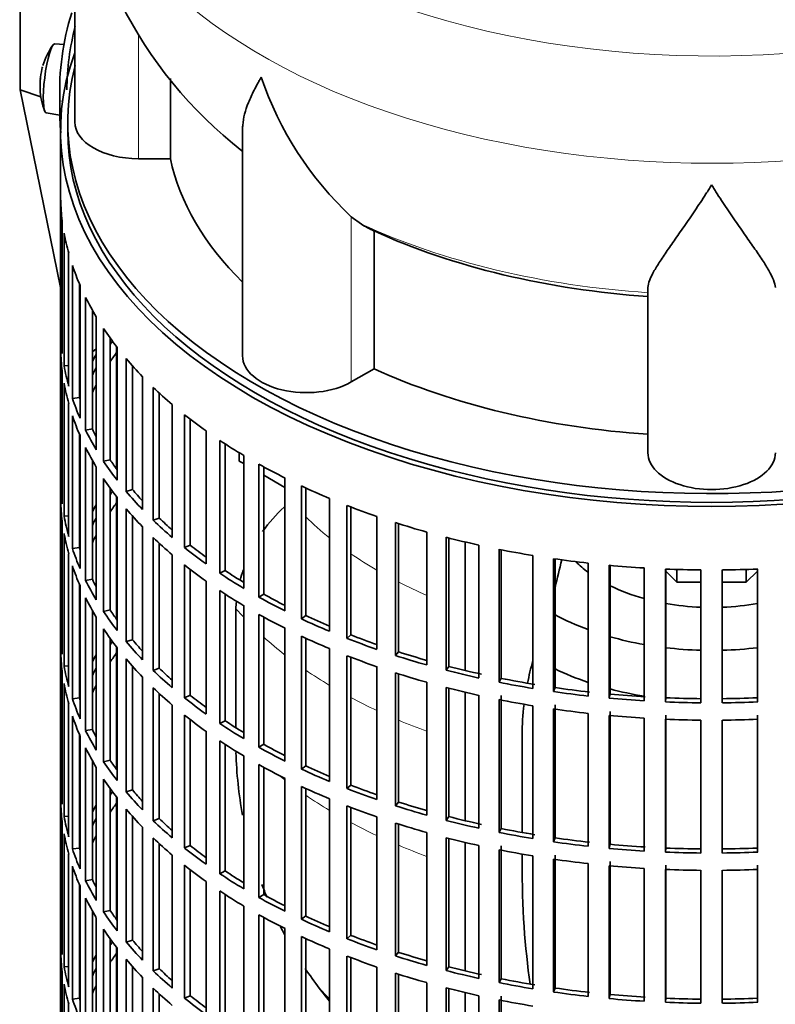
# Model space of a CAD drawing. Header units: millimetres. Extents: x 166 to 773, y -2383 to 1868.
# Tile 3 of 20: x 578 to 685, y -2273 to -2134. Entities that reach past the tile are written whole.
import ezdxf

# ---------------------------------------------------------------- set-up
doc = ezdxf.new("R2010")
doc.units = ezdxf.units.MM
for name, color, linetype in [('M5X8_UNI7687', 7, 'Continuous'), ('VSI134_DIFFUSORE', 7, 'Continuous'), ('VSI134_FILTRO_A', 7, 'Continuous'), ('VSI134_GIUNTO_8×', 7, 'Continuous'), ('VSI134_SUPPORTO_', 7, 'Continuous'), ('VSI134_TERMINALE', 7, 'Continuous')]:
    doc.layers.add(name, color=color, linetype=linetype)

# ---------------------------------------------------------------- blocks, each defined once
blk = doc.blocks.new('SE4')
at = {"layer": 'M5X8_UNI7687', "color": 7, "linetype": 'Continuous', "lineweight": 35}
for p, q in [((584.06, -2137.25), (582.75, -2137.13)), ((581.55, -2146.92), (583.47, -2147.21))]:
    blk.add_line(p, q, dxfattribs=at)
for start, end in [(144.9873, 163.3043), (166.4722, 175.0433), (182.7249, 201.02)]:
    blk.add_arc((590.66, -2143.07), 10, start, end, dxfattribs=at)
for centre, major_axis, ratio, start_param, end_param in [((582.15, -2142.03), (0.6, 4.89), 0.169759, 0.004788, 3.136805), ((590.68, -2142.98), (9.78, -2.08), 0.810411, 3.076577, 3.120069), ((589.14, -2141.07), (-7.36, -5.62), 0.747167, 5.690056, 5.839748), ((590.65, -2143.19), (9.94, -1.06), 0.589949, 3.115062, 3.229621)]:
    blk.add_ellipse(centre, major_axis=major_axis, ratio=ratio, start_param=start_param, end_param=end_param, dxfattribs=at)
at = {"layer": 'VSI134_DIFFUSORE', "color": 7, "linetype": 'Continuous', "lineweight": 35}
for p, q in [((585.57, -2105.13), (585.57, -2148.18)), ((599.09, -2153.38), (599.09, -2142.03)), ((609.29, -2149.12), (609.29, -2181.25)), ((594.57, -2153.38), (599.09, -2153.38)), ((626.08, -2162.63), (624.65, -2161.58)), ((627.86, -2183.08), (627.86, -2163.6)), ((666.57, -2194.95), (666.57, -2171.6)), ((624.65, -2184.92), (627.86, -2183.08))]:
    blk.add_line(p, q, dxfattribs=at)
at = {"layer": 'VSI134_DIFFUSORE', "color": 4, "linetype": 'Continuous', "lineweight": 9}
for p, q in [((594.57, -2153.38), (594.57, -2135.71)), ((624.65, -2184.92), (624.65, -2161.58))]:
    blk.add_line(p, q, dxfattribs=at)
at = {"layer": 'VSI134_DIFFUSORE', "color": 7, "linetype": 'Continuous', "lineweight": 35}
for centre, radius, start, end in [((646.85, -2103.94), 61.25, 181.1196, 232.075), ((657.15, -2126.62), 47.73, 198.6373, 227.0857), ((633.99, -2150.24), 14.7, 237.4509, 245.3566)]:
    blk.add_arc(centre, radius, start, end, dxfattribs=at)
at = {"layer": 'VSI134_DIFFUSORE', "color": 4, "linetype": 'Continuous', "lineweight": 9}
for centre, major_axis, start_param, end_param in [((675.57, -2089.41), (85.67, 0), 2.810904, 6.283185), ((675.57, -2102.16), (-89.83, 0), 0, 3.209511), ((675.57, -2126.71), (-79.5, 0), 0.898849, 1.457346)]:
    blk.add_ellipse(centre, major_axis=major_axis, ratio=0.57735, start_param=start_param, end_param=end_param, dxfattribs=at)
at = {"layer": 'VSI134_DIFFUSORE', "color": 7, "linetype": 'Continuous', "lineweight": 35}
for centre, major_axis, start_param, end_param in [((594.57, -2148.18), (9, 0), 3.141593, 4.712389), ((675.57, -2148.18), (-77, 0), 0.117151, 0.534109), ((675.57, -2128.7), (-77, 0), 0.902549, 1.453645), ((618.29, -2181.25), (9, 0), 3.141593, 5.497787), ((675.57, -2148.18), (-77, 0), 0.902549, 1.453645), ((675.57, -2194.95), (-9, 0), 0, 3.141593)]:
    blk.add_ellipse(centre, major_axis=major_axis, ratio=0.57735, start_param=start_param, end_param=end_param, dxfattribs=at)
for points, knots in [([(609.29, -2149.13), (609.29, -2148.96), (609.3, -2148.79), (609.38, -2147.61), (609.67, -2146.56), (610.34, -2144.88), (610.6, -2144.31), (611.06, -2143.42), (611.22, -2143.12), (611.47, -2142.66), (611.6, -2142.43), (611.74, -2142.19), (611.83, -2142.03), (611.88, -2141.95), (611.93, -2141.87)], [0.4586292, 0.4586292, 0.4586292, 0.4586292, 0.5, 0.5, 0.75, 0.75, 0.875, 0.875, 0.9375, 0.9375, 0.96875, 0.984375, 0.984375, 1, 1, 1, 1]), ([(675.57, -2157.09), (675.43, -2157.31), (675.3, -2157.52), (675.03, -2157.94), (674.9, -2158.14), (674.5, -2158.76), (674.24, -2159.17), (673.45, -2160.36), (672.94, -2161.12), (671.92, -2162.6), (671.43, -2163.31), (670.48, -2164.67), (670.03, -2165.31), (669.18, -2166.53), (668.79, -2167.11), (668.25, -2167.93), (668.08, -2168.2), (667.75, -2168.71), (667.6, -2168.96), (667.19, -2169.68), (666.97, -2170.12), (666.66, -2170.92), (666.57, -2171.28), (666.57, -2171.6)], [0, 0, 0, 0, 0.03125, 0.03125, 0.0625, 0.0625, 0.125, 0.125, 0.25, 0.25, 0.375, 0.375, 0.5, 0.5, 0.625, 0.625, 0.6875, 0.6875, 0.75, 0.75, 0.875, 0.875, 1, 1, 1, 1]), ([(684.57, -2171.6), (684.57, -2171.28), (684.48, -2170.92), (684.16, -2170.12), (683.94, -2169.68), (683.53, -2168.96), (683.38, -2168.71), (683.06, -2168.2), (682.89, -2167.93), (682.35, -2167.11), (681.95, -2166.53), (681.1, -2165.31), (680.65, -2164.67), (679.71, -2163.32), (679.21, -2162.61), (678.2, -2161.13), (677.68, -2160.36), (676.89, -2159.17), (676.63, -2158.76), (676.23, -2158.15), (676.1, -2157.94), (675.83, -2157.52), (675.7, -2157.3), (675.57, -2157.09)], [0, 0, 0, 0, 0.125, 0.125, 0.25, 0.25, 0.3125, 0.3125, 0.375, 0.375, 0.5, 0.5, 0.625, 0.625, 0.75, 0.75, 0.875, 0.875, 0.9375, 0.9375, 0.96875, 0.96875, 1, 1, 1, 1])]:
    blk.add_open_spline(points, degree=3, knots=knots, dxfattribs=at)
at = {"layer": 'VSI134_FILTRO_A', "color": 7, "linetype": 'Continuous', "lineweight": 35}
for p, q in [((583.57, -2149.41), (583.57, -2313.52)), ((583.58, -2159.26), (583.58, -2178.04)), ((583.8, -2162.15), (583.8, -2180.93)), ((584.06, -2163.89), (584.06, -2182.67)), ((584.71, -2166.75), (584.71, -2185.53)), ((585.24, -2168.47), (585.24, -2187.25)), ((586.22, -2171.04), (586.22, -2187.13)), ((586.32, -2171.29), (586.32, -2190.07)), ((587.1, -2172.98), (587.1, -2191.76)), ((588.06, -2174.78), (588.06, -2191.58)), ((588.61, -2175.73), (588.61, -2194.51)), ((589.64, -2177.37), (589.64, -2196.15)), ((583.8, -2178.04), (583.58, -2178.04)), ((590.57, -2178.71), (590.57, -2195.93)), ((583.58, -2180.49), (583.58, -2199.27)), ((591.56, -2180.04), (591.56, -2198.82)), ((592.84, -2181.62), (592.84, -2200.4)), ((583.8, -2183.37), (583.8, -2202.15)), ((584.71, -2182.62), (584.06, -2182.67)), ((593.72, -2182.65), (593.72, -2200.14)), ((595.15, -2184.19), (595.15, -2202.96)), ((584.06, -2185.12), (584.06, -2203.9)), ((596.66, -2185.7), (596.66, -2204.48)), ((586.22, -2187.13), (585.24, -2187.25)), ((597.5, -2186.5), (597.5, -2204.17)), ((584.71, -2187.98), (584.71, -2206.76)), ((599.35, -2188.13), (599.35, -2206.91)), ((585.24, -2189.7), (585.24, -2208.48)), ((601.08, -2189.57), (601.08, -2208.35)), ((601.88, -2190.19), (601.88, -2207.99)), ((588.06, -2191.58), (587.1, -2191.76)), ((586.22, -2192.27), (586.22, -2208.35)), ((586.32, -2192.52), (586.32, -2211.3)), ((604.13, -2191.86), (604.13, -2210.64)), ((587.1, -2194.21), (587.1, -2212.99)), ((606.07, -2193.2), (606.07, -2211.97)), ((606.81, -2193.68), (606.81, -2211.58)), ((590.57, -2195.93), (589.64, -2196.15)), ((609.45, -2195.32), (609.45, -2214.1)), ((588.06, -2196.01), (588.06, -2212.81)), ((588.61, -2196.96), (588.61, -2215.74)), ((611.59, -2196.56), (611.59, -2215.34)), ((612.27, -2196.93), (612.27, -2214.91)), ((589.64, -2198.6), (589.64, -2217.38)), ((615.28, -2198.51), (615.28, -2217.29)), ((583.8, -2199.26), (583.58, -2199.27)), ((590.57, -2199.94), (590.57, -2217.16)), ((617.6, -2199.63), (617.6, -2218.41)), ((618.21, -2199.92), (618.21, -2217.95)), ((591.56, -2201.27), (591.56, -2220.05)), ((593.72, -2200.14), (592.84, -2200.4)), ((621.56, -2201.39), (621.56, -2220.17)), ((583.58, -2201.72), (583.58, -2220.5)), ((592.84, -2202.85), (592.84, -2221.63)), ((624.04, -2202.39), (624.04, -2221.17)), ((624.58, -2202.6), (624.58, -2220.69)), ((584.71, -2203.85), (584.06, -2203.9)), ((593.72, -2203.88), (593.72, -2221.37)), ((597.5, -2204.17), (596.66, -2204.48)), ((628.26, -2203.94), (628.26, -2222.72)), ((583.8, -2204.6), (583.8, -2223.38)), ((595.15, -2205.41), (595.15, -2224.19)), ((630.88, -2204.82), (630.88, -2223.6)), ((631.34, -2204.97), (631.34, -2223.09)), ((584.06, -2206.35), (584.06, -2225.12)), ((596.66, -2206.93), (596.66, -2225.71)), ((635.32, -2206.15), (635.32, -2224.93)), ((638.06, -2206.89), (638.06, -2225.67)), ((638.44, -2206.99), (638.44, -2225.14)), ((586.22, -2208.35), (585.24, -2208.48)), ((597.5, -2207.72), (597.5, -2225.4)), ((601.88, -2207.99), (601.08, -2208.35)), ((642.68, -2208), (642.68, -2226.77)), ((584.71, -2209.21), (584.71, -2227.99)), ((599.35, -2209.36), (599.35, -2228.14)), ((645.53, -2208.59), (645.53, -2227.37)), ((645.83, -2208.65), (645.83, -2226.82)), ((650.3, -2209.46), (650.3, -2228.24)), ((585.24, -2210.93), (585.24, -2229.71)), ((601.08, -2210.79), (601.08, -2229.57)), ((653.22, -2209.91), (653.22, -2228.69)), ((653.44, -2209.94), (653.44, -2228.13)), ((658.1, -2210.54), (658.1, -2229.32)), ((661.08, -2210.84), (661.08, -2229.62)), ((661.21, -2210.85), (661.21, -2229.05)), ((666.04, -2211.22), (666.04, -2230)), ((601.88, -2211.42), (601.88, -2229.22)), ((606.81, -2211.58), (606.07, -2211.97)), ((669.06, -2211.37), (669.06, -2230.15)), ((669.1, -2211.37), (669.1, -2229.57)), ((674.05, -2211.5), (674.05, -2230.28)), ((677.08, -2211.5), (677.08, -2230.28)), ((682.03, -2211.37), (682.03, -2229.57)), ((682.07, -2211.37), (682.07, -2230.15)), ((586.22, -2213.5), (586.22, -2229.58)), ((586.32, -2213.75), (586.32, -2232.53)), ((588.06, -2212.81), (587.1, -2212.99)), ((604.13, -2213.09), (604.13, -2231.86)), ((587.1, -2215.44), (587.1, -2234.21)), ((606.07, -2214.42), (606.07, -2233.2)), ((606.81, -2214.91), (606.81, -2232.81)), ((612.27, -2214.91), (611.59, -2215.34)), ((609.45, -2216.55), (609.45, -2235.33)), ((588.06, -2217.24), (588.06, -2234.04)), ((588.61, -2218.19), (588.61, -2236.97)), ((590.57, -2217.16), (589.64, -2217.38)), ((611.59, -2217.79), (611.59, -2236.57)), ((612.27, -2218.16), (612.27, -2236.14)), ((618.21, -2217.95), (617.6, -2218.41)), ((583.8, -2220.49), (583.58, -2220.5)), ((589.64, -2219.83), (589.64, -2238.61)), ((615.28, -2219.74), (615.28, -2238.52)), ((617.6, -2220.86), (617.6, -2239.64)), ((624.58, -2220.69), (624.04, -2221.17)), ((590.57, -2221.17), (590.57, -2238.39)), ((593.72, -2221.37), (592.84, -2221.63)), ((618.21, -2221.15), (618.21, -2239.18)), ((583.58, -2222.95), (583.58, -2241.73)), ((591.56, -2222.5), (591.56, -2241.28)), ((621.56, -2222.62), (621.56, -2241.4)), ((624.04, -2223.62), (624.04, -2242.4)), ((631.34, -2223.09), (630.88, -2223.6)), ((584.71, -2225.07), (584.06, -2225.12)), ((592.84, -2224.08), (592.84, -2242.86)), ((593.72, -2225.11), (593.72, -2242.6)), ((624.58, -2223.83), (624.58, -2241.91)), ((628.26, -2225.17), (628.26, -2243.95)), ((638.44, -2225.14), (638.06, -2225.67)), ((583.8, -2225.83), (583.8, -2244.61)), ((597.5, -2225.4), (596.66, -2225.71)), ((630.88, -2226.05), (630.88, -2244.83)), ((631.34, -2226.19), (631.34, -2244.31)), ((584.06, -2227.57), (584.06, -2246.35)), ((595.15, -2226.64), (595.15, -2245.42)), ((635.32, -2227.38), (635.32, -2246.16)), ((645.83, -2226.82), (645.53, -2227.37)), ((596.66, -2228.16), (596.66, -2246.94)), ((597.5, -2228.95), (597.5, -2246.63)), ((601.88, -2229.22), (601.08, -2229.57)), ((638.06, -2228.12), (638.06, -2246.9)), ((638.44, -2228.22), (638.44, -2246.37)), ((642.68, -2229.22), (642.68, -2248)), ((645.83, -2229.27), (645.83, -2248.05)), ((653.44, -2228.13), (653.22, -2228.69)), ((661.21, -2229.05), (661.08, -2229.62)), ((584.71, -2230.44), (584.71, -2249.22)), ((586.22, -2229.58), (585.24, -2229.71)), ((599.35, -2230.59), (599.35, -2249.37)), ((645.53, -2229.82), (645.53, -2248.6)), ((650.3, -2230.69), (650.3, -2249.47)), ((653.44, -2230.58), (653.44, -2249.36)), ((669.1, -2229.57), (669.06, -2230.15)), ((682.03, -2229.57), (682.07, -2230.15)), ((601.08, -2232.02), (601.08, -2250.8)), ((653.22, -2231.14), (653.22, -2249.92)), ((658.1, -2231.77), (658.1, -2250.55)), ((661.08, -2232.07), (661.08, -2250.85)), ((661.21, -2231.5), (661.21, -2250.28)), ((669.1, -2232.02), (669.1, -2250.8)), ((682.03, -2232.02), (682.03, -2250.8)), ((585.24, -2232.16), (585.24, -2250.94)), ((601.88, -2232.65), (601.88, -2250.45)), ((606.81, -2232.81), (606.07, -2233.2)), ((666.04, -2232.45), (666.04, -2251.23)), ((669.06, -2232.6), (669.06, -2251.38)), ((674.05, -2232.73), (674.05, -2251.51)), ((677.08, -2232.73), (677.08, -2251.51)), ((682.07, -2232.6), (682.07, -2251.38)), ((586.22, -2234.73), (586.22, -2250.81)), ((588.06, -2234.04), (587.1, -2234.21)), ((604.13, -2234.31), (604.13, -2253.09)), ((586.32, -2234.98), (586.32, -2253.76)), ((606.07, -2235.65), (606.07, -2254.43)), ((606.81, -2236.14), (606.81, -2254.04)), ((612.27, -2236.14), (611.59, -2236.57)), ((587.1, -2236.66), (587.1, -2255.44)), ((588.06, -2238.47), (588.06, -2255.27)), ((590.57, -2238.39), (589.64, -2238.61)), ((609.45, -2237.78), (609.45, -2256.56)), ((611.59, -2239.02), (611.59, -2257.8)), ((588.61, -2239.42), (588.61, -2258.2)), ((612.27, -2239.39), (612.27, -2257.37)), ((618.21, -2239.18), (617.6, -2239.64)), ((583.8, -2241.72), (583.58, -2241.73)), ((589.64, -2241.06), (589.64, -2259.84)), ((615.28, -2240.97), (615.28, -2259.75)), ((590.57, -2242.4), (590.57, -2259.62)), ((593.72, -2242.6), (592.84, -2242.86)), ((617.6, -2242.09), (617.6, -2260.87)), ((618.21, -2242.37), (618.21, -2260.41)), ((624.58, -2241.91), (624.04, -2242.4)), ((583.58, -2244.18), (583.58, -2262.96)), ((591.56, -2243.73), (591.56, -2262.51)), ((621.56, -2243.85), (621.56, -2262.63)), ((631.34, -2244.31), (630.88, -2244.83)), ((592.84, -2245.31), (592.84, -2264.09)), ((624.04, -2244.85), (624.04, -2263.63)), ((624.58, -2245.06), (624.58, -2263.14)), ((583.8, -2247.06), (583.8, -2265.84)), ((584.71, -2246.3), (584.06, -2246.35)), ((593.72, -2246.34), (593.72, -2263.82)), ((597.5, -2246.63), (596.66, -2246.94)), ((628.26, -2246.4), (628.26, -2265.18)), ((630.88, -2247.28), (630.88, -2266.06)), ((631.34, -2247.42), (631.34, -2265.54)), ((638.44, -2246.37), (638.06, -2246.9)), ((584.06, -2248.8), (584.06, -2267.58)), ((595.15, -2247.87), (595.15, -2266.65)), ((635.32, -2248.61), (635.32, -2267.39)), ((645.83, -2248.05), (645.53, -2248.6)), ((596.66, -2249.39), (596.66, -2268.17)), ((597.5, -2250.18), (597.5, -2267.86)), ((638.06, -2249.35), (638.06, -2268.13)), ((638.44, -2249.45), (638.44, -2267.59)), ((653.44, -2249.36), (653.22, -2249.92)), ((586.22, -2250.81), (585.24, -2250.94)), ((601.88, -2250.45), (601.08, -2250.8)), ((642.68, -2250.45), (642.68, -2269.23)), ((645.53, -2251.05), (645.53, -2269.83)), ((645.83, -2250.5), (645.83, -2269.28)), ((661.21, -2250.28), (661.08, -2250.85)), ((669.1, -2250.8), (669.06, -2251.38)), ((682.03, -2250.8), (682.07, -2251.38)), ((584.71, -2251.67), (584.71, -2270.44)), ((599.35, -2251.82), (599.35, -2270.6)), ((650.3, -2251.92), (650.3, -2270.7)), ((653.22, -2252.37), (653.22, -2271.15)), ((653.44, -2251.81), (653.44, -2270.59)), ((658.1, -2253), (658.1, -2271.78)), ((661.21, -2252.73), (661.21, -2271.51)), ((585.24, -2253.39), (585.24, -2272.17)), ((601.08, -2253.25), (601.08, -2272.03)), ((601.88, -2253.88), (601.88, -2271.68)), ((606.81, -2254.04), (606.07, -2254.43)), ((661.08, -2253.3), (661.08, -2272.08)), ((666.04, -2253.68), (666.04, -2272.46)), ((669.06, -2253.83), (669.06, -2272.61)), ((669.1, -2253.25), (669.1, -2272.03)), ((674.05, -2253.95), (674.05, -2272.73)), ((677.08, -2253.95), (677.08, -2272.73)), ((682.03, -2253.25), (682.03, -2272.03)), ((682.07, -2253.83), (682.07, -2272.61)), ((588.06, -2255.27), (587.1, -2255.44)), ((604.13, -2255.54), (604.13, -2274.32)), ((586.22, -2255.96), (586.22, -2272.04)), ((586.32, -2256.2), (586.32, -2274.98)), ((606.07, -2256.88), (606.07, -2275.66)), ((587.1, -2257.89), (587.1, -2276.67)), ((606.81, -2257.37), (606.81, -2275.27)), ((612.27, -2257.37), (611.59, -2257.8)), ((588.06, -2259.7), (588.06, -2276.5)), ((590.57, -2259.62), (589.64, -2259.84)), ((609.45, -2259.01), (609.45, -2277.79)), ((588.61, -2260.65), (588.61, -2279.43)), ((611.59, -2260.25), (611.59, -2279.03)), ((612.27, -2260.62), (612.27, -2278.6)), ((618.21, -2260.41), (617.6, -2260.87)), ((589.64, -2262.29), (589.64, -2281.07)), ((615.28, -2262.2), (615.28, -2280.98)), ((583.8, -2262.95), (583.58, -2262.96)), ((590.57, -2263.63), (590.57, -2280.85)), ((593.72, -2263.82), (592.84, -2264.09)), ((617.6, -2263.32), (617.6, -2282.1)), ((618.21, -2263.6), (618.21, -2281.64)), ((624.58, -2263.14), (624.04, -2263.63)), ((583.58, -2265.41), (583.58, -2284.19)), ((591.56, -2264.96), (591.56, -2283.74)), ((621.56, -2265.08), (621.56, -2283.86)), ((592.84, -2266.54), (592.84, -2285.32)), ((624.04, -2266.08), (624.04, -2284.86)), ((624.58, -2266.29), (624.58, -2284.37)), ((631.34, -2265.54), (630.88, -2266.06)), ((583.8, -2268.29), (583.8, -2287.07)), ((584.71, -2267.53), (584.06, -2267.58)), ((593.72, -2267.57), (593.72, -2285.05)), ((597.5, -2267.86), (596.66, -2268.17)), ((628.26, -2267.63), (628.26, -2286.41)), ((638.44, -2267.59), (638.06, -2268.13)), ((595.15, -2269.1), (595.15, -2287.88)), ((630.88, -2268.51), (630.88, -2287.28)), ((631.34, -2268.65), (631.34, -2286.77)), ((645.83, -2269.28), (645.53, -2269.83)), ((584.06, -2270.03), (584.06, -2288.81)), ((596.66, -2270.61), (596.66, -2289.39)), ((635.32, -2269.84), (635.32, -2288.62)), ((638.06, -2270.58), (638.06, -2289.36)), ((638.44, -2270.68), (638.44, -2288.82)), ((653.44, -2270.59), (653.22, -2271.15)), ((586.22, -2272.04), (585.24, -2272.17)), ((597.5, -2271.41), (597.5, -2289.08)), ((601.88, -2271.68), (601.08, -2272.03)), ((642.68, -2271.68), (642.68, -2290.46)), ((645.53, -2272.28), (645.53, -2291.06)), ((645.83, -2271.73), (645.83, -2290.51)), ((661.21, -2271.51), (661.08, -2272.08)), ((669.1, -2272.03), (669.06, -2272.61)), ((682.03, -2272.03), (682.07, -2272.61)), ((584.71, -2272.89), (584.71, -2291.67))]:
    blk.add_line(p, q, dxfattribs=at)
for centre, major_axis, start_param, end_param in [((675.57, -2149.41), (-92, 0), -0.208894, 3.350487), ((675.57, -2149.41), (-91, 0), 0, 3.141593), ((675.57, -2158.39), (-92, 0), 0.016456, 0.07081), ((675.57, -2158.39), (-92, 0), 0.103722, 0.158077), ((675.57, -2158.39), (-92, 0), 0.190989, 0.245343), ((675.57, -2158.39), (-92, 0), 0.278255, 0.33261), ((675.57, -2158.39), (-92, 0), 0.365522, 0.419876), ((675.57, -2177.17), (-92, 0), 0.016456, 0.07081), ((675.57, -2198.4), (-91, 0), -0.374965, -0.365223), ((675.57, -2179.62), (-92, 0), 0.016456, 0.07081), ((675.57, -2198.4), (-92, 0), -0.33261, -0.313806), ((675.57, -2200.85), (-91, 0), -0.394539, -0.365223), ((675.57, -2158.39), (-92, 0), 0.452788, 0.507143), ((675.57, -2177.17), (-92, 0), 0.103722, 0.158077), ((675.57, -2198.4), (-91, 0), -0.299174, -0.277957), ((675.57, -2179.62), (-92, 0), 0.103722, 0.158077), ((675.57, -2198.4), (-92, 0), -0.245343, -0.240575), ((675.57, -2200.85), (-91, 0), -0.299174, -0.277957), ((675.57, -2158.39), (-92, 0), 0.540055, 0.594409), ((675.57, -2177.17), (-92, 0), 0.190989, 0.245343), ((675.57, -2177.17), (-91, 0), 0.19069, 0.196715), ((675.57, -2179.62), (-92, 0), 0.190989, 0.245343), ((675.57, -2158.39), (-92, 0), 0.627321, 0.681676), ((675.57, -2177.17), (-92, 0), 0.278255, 0.33261), ((675.57, -2177.17), (-91, 0), 0.277957, 0.299174), ((675.57, -2179.62), (-92, 0), 0.278255, 0.33261), ((675.57, -2158.39), (-92, 0), 0.714588, 0.768942), ((675.57, -2177.17), (-91, 0), 0.365223, 0.394539), ((675.57, -2177.17), (-92, 0), 0.365522, 0.419876), ((675.57, -2158.39), (-92, 0), 0.801854, 0.856209), ((675.57, -2179.62), (-92, 0), 0.365522, 0.419876), ((675.57, -2198.4), (-92, 0), 0.016456, 0.07081), ((675.57, -2158.39), (-92, 0), 0.889121, 0.943475), ((675.57, -2219.63), (-91, 0), -0.374965, -0.365223), ((675.57, -2177.17), (-92, 0), 0.452788, 0.507143), ((675.57, -2177.17), (-91, 0), 0.45249, 0.486998), ((675.57, -2200.85), (-92, 0), 0.016456, 0.07081), ((675.57, -2219.63), (-92, 0), -0.33261, -0.313806), ((675.57, -2222.07), (-91, 0), -0.394539, -0.365223), ((675.57, -2179.62), (-92, 0), 0.452788, 0.507143), ((675.57, -2158.39), (-92, 0), 0.976387, 1.030742), ((675.57, -2198.4), (-92, 0), 0.103722, 0.158077), ((675.57, -2219.63), (-91, 0), -0.299174, -0.277957), ((675.57, -2177.17), (-91, 0), 0.539756, 0.577951), ((675.57, -2177.17), (-92, 0), 0.540055, 0.594409), ((675.57, -2158.39), (-92, 0), 1.063654, 1.118008), ((675.57, -2200.85), (-92, 0), 0.103722, 0.158077), ((675.57, -2219.63), (-92, 0), -0.245343, -0.240575), ((675.57, -2222.07), (-91, 0), -0.299174, -0.277957), ((675.57, -2179.62), (-92, 0), 0.540055, 0.594409), ((675.57, -2158.39), (-92, 0), 1.15092, 1.205275), ((675.57, -2198.4), (-91, 0), 0.19069, 0.196715), ((675.57, -2177.17), (-92, 0), 0.627321, 0.681676), ((675.57, -2177.17), (-91, 0), 0.627022, 0.668018), ((675.57, -2198.4), (-92, 0), 0.190989, 0.245343), ((675.57, -2158.39), (-92, 0), 1.238186, 1.292541), ((675.57, -2200.85), (-92, 0), 0.190989, 0.245343), ((675.57, -2179.62), (-92, 0), 0.627321, 0.681676), ((675.57, -2158.39), (-92, 0), 1.325453, 1.379807), ((675.57, -2158.39), (-92, 0), 1.412719, 1.467074), ((675.57, -2177.17), (-92, 0), 0.714588, 0.768942), ((675.57, -2177.17), (-91, 0), 0.714289, 0.757518), ((675.57, -2158.39), (-92, 0), 1.499986, 1.55434), ((675.57, -2158.39), (92, 0), 4.728845, 4.783199), ((675.57, -2198.4), (-92, 0), 0.278255, 0.33261), ((675.57, -2198.4), (-91, 0), 0.277957, 0.299174), ((675.57, -2200.85), (-92, 0), 0.278255, 0.33261), ((675.57, -2179.62), (-92, 0), 0.714588, 0.768942), ((675.57, -2177.17), (-92, 0), 0.801854, 0.856209), ((675.57, -2177.17), (-91, 0), 0.801555, 0.846635), ((675.57, -2198.4), (-92, 0), 0.365522, 0.419876), ((675.57, -2198.4), (-91, 0), 0.365223, 0.394539), ((675.57, -2179.62), (-92, 0), 0.801854, 0.856209), ((675.57, -2177.17), (-91, 0), 0.888822, 0.935485), ((675.57, -2177.17), (-92, 0), 0.889121, 0.943475), ((675.57, -2219.63), (-92, 0), 0.016456, 0.07081), ((675.57, -2200.85), (-92, 0), 0.365522, 0.419876), ((675.57, -2179.62), (-92, 0), 0.889121, 0.943475), ((675.57, -2177.17), (-91, 0), 0.976088, 1.024141), ((675.57, -2240.85), (-91, 0), -0.374965, -0.365223), ((675.57, -2198.4), (-92, 0), 0.452788, 0.507143), ((675.57, -2198.4), (-91, 0), 0.45249, 0.486998), ((675.57, -2177.17), (-92, 0), 0.976387, 1.030742), ((675.57, -2222.07), (-92, 0), 0.016456, 0.07081), ((675.57, -2240.85), (-92, 0), -0.33261, -0.313806), ((675.57, -2243.3), (-91, 0), -0.394539, -0.365223), ((675.57, -2179.62), (-92, 0), 0.976387, 1.030742), ((675.57, -2177.17), (-92, 0), 1.063654, 1.118008), ((675.57, -2177.17), (-91, 0), 1.063355, 1.112655), ((675.57, -2219.63), (-92, 0), 0.103722, 0.158077), ((675.57, -2200.85), (-92, 0), 0.452788, 0.507143), ((675.57, -2177.17), (-91, 0), 1.150621, 1.205573), ((675.57, -2240.85), (-91, 0), -0.299174, -0.277957), ((675.57, -2198.4), (-92, 0), 0.540055, 0.594409), ((675.57, -2198.4), (-91, 0), 0.539756, 0.577951), ((675.57, -2179.62), (-92, 0), 1.063654, 1.118008), ((675.57, -2177.17), (-92, 0), 1.15092, 1.205275), ((675.57, -2222.07), (-92, 0), 0.103722, 0.158077), ((675.57, -2240.85), (-92, 0), -0.245343, -0.240575), ((675.57, -2243.3), (-91, 0), -0.299174, -0.277957), ((675.57, -2177.17), (-92, 0), 1.238186, 1.292541), ((675.57, -2177.17), (-91, 0), 1.237888, 1.29284), ((675.57, -2200.85), (-92, 0), 0.540055, 0.594409), ((675.57, -2198.4), (-91, 0), 0.627022, 0.668018), ((675.57, -2179.62), (-92, 0), 1.15092, 1.205275), ((675.57, -2177.17), (-92, 0), 1.325453, 1.379807), ((675.57, -2177.17), (-91, 0), 1.325154, 1.380106), ((675.57, -2177.17), (-91, 0), 1.412421, 1.467373), ((675.57, -2219.63), (-92, 0), 0.190989, 0.245343), ((675.57, -2219.63), (-91, 0), 0.19069, 0.196715), ((675.57, -2198.4), (-92, 0), 0.627321, 0.681676), ((675.57, -2179.62), (-92, 0), 1.238186, 1.292541), ((675.57, -2177.17), (-92, 0), 1.412719, 1.467074), ((675.57, -2177.17), (-92, 0), 1.499986, 1.55434), ((675.57, -2177.17), (-91, 0), 1.499687, 1.554639), ((675.57, -2177.17), (91, 0), 4.728546, 4.783498), ((675.57, -2177.17), (92, 0), 4.728845, 4.783199), ((675.57, -2200.85), (-92, 0), 0.627321, 0.681676), ((675.57, -2179.62), (-92, 0), 1.325453, 1.379807), ((675.57, -2179.62), (-92, 0), 1.412719, 1.467074), ((675.57, -2222.07), (-92, 0), 0.190989, 0.245343), ((675.57, -2198.4), (-92, 0), 0.714588, 0.768942), ((675.57, -2198.4), (-91, 0), 0.714289, 0.757518), ((675.57, -2179.62), (-92, 0), 1.499986, 1.55434), ((675.57, -2179.62), (92, 0), 4.728845, 4.783199), ((675.57, -2219.63), (-92, 0), 0.278255, 0.33261), ((675.57, -2219.63), (-91, 0), 0.277957, 0.299174), ((675.57, -2200.85), (-92, 0), 0.714588, 0.768942), ((675.57, -2198.4), (-91, 0), 0.801555, 0.846635), ((675.57, -2222.07), (-92, 0), 0.278255, 0.33261), ((675.57, -2198.4), (-92, 0), 0.801854, 0.856209), ((675.57, -2219.63), (-92, 0), 0.365522, 0.419876), ((675.57, -2219.63), (-91, 0), 0.365223, 0.394539), ((675.57, -2200.85), (-92, 0), 0.801854, 0.856209), ((675.57, -2198.4), (-92, 0), 0.889121, 0.943475), ((675.57, -2198.4), (-91, 0), 0.888822, 0.935485), ((675.57, -2240.85), (-92, 0), 0.016456, 0.07081), ((675.57, -2222.07), (-92, 0), 0.365522, 0.419876), ((675.57, -2262.08), (-91, 0), -0.374965, -0.365223), ((675.57, -2219.63), (-92, 0), 0.452788, 0.507143), ((675.57, -2219.63), (-91, 0), 0.45249, 0.486998), ((675.57, -2200.85), (-92, 0), 0.889121, 0.943475), ((675.57, -2198.4), (-92, 0), 0.976387, 1.030742), ((675.57, -2198.4), (-91, 0), 0.976088, 1.024141), ((675.57, -2243.3), (-92, 0), 0.016456, 0.07081), ((675.57, -2264.53), (-91, 0), -0.394539, -0.365223), ((675.57, -2198.4), (-91, 0), 1.063355, 1.112655), ((675.57, -2262.08), (-92, 0), -0.33261, -0.313806), ((675.57, -2222.07), (-92, 0), 0.452788, 0.507143), ((675.57, -2200.85), (-92, 0), 0.976387, 1.030742), ((675.57, -2198.4), (-92, 0), 1.063654, 1.118008), ((675.57, -2240.85), (-92, 0), 0.103722, 0.158077), ((675.57, -2262.08), (-91, 0), -0.299174, -0.277957), ((675.57, -2219.63), (-92, 0), 0.540055, 0.594409), ((675.57, -2219.63), (-91, 0), 0.539756, 0.577951), ((675.57, -2200.85), (-92, 0), 1.063654, 1.118008), ((675.57, -2198.4), (-92, 0), 1.15092, 1.205275), ((675.57, -2198.4), (-91, 0), 1.150621, 1.205573), ((675.57, -2243.3), (-92, 0), 0.103722, 0.158077), ((675.57, -2198.4), (-92, 0), 1.238186, 1.292541), ((675.57, -2198.4), (-91, 0), 1.237888, 1.29284), ((675.57, -2262.08), (-92, 0), -0.245343, -0.240575), ((675.57, -2264.53), (-91, 0), -0.299174, -0.277957), ((675.57, -2222.07), (-92, 0), 0.540055, 0.594409), ((675.57, -2200.85), (-92, 0), 1.15092, 1.205275), ((675.57, -2198.4), (-92, 0), 1.325453, 1.379807), ((675.57, -2198.4), (-91, 0), 1.325154, 1.380106), ((675.57, -2240.85), (-92, 0), 0.190989, 0.245343), ((675.57, -2240.85), (-91, 0), 0.19069, 0.196715), ((675.57, -2219.63), (-92, 0), 0.627321, 0.681676), ((675.57, -2219.63), (-91, 0), 0.627022, 0.668018), ((675.57, -2200.85), (-92, 0), 1.238186, 1.292541), ((675.57, -2198.4), (-92, 0), 1.412719, 1.467074), ((675.57, -2198.4), (-91, 0), 1.412421, 1.467373), ((675.57, -2198.4), (-92, 0), 1.499986, 1.55434), ((675.57, -2198.4), (-91, 0), 1.499687, 1.554639), ((675.57, -2198.4), (91, 0), 4.728546, 4.783498), ((675.57, -2198.4), (92, 0), 4.728845, 4.783199), ((675.57, -2200.85), (-92, 0), 1.325453, 1.379807), ((675.57, -2243.3), (-92, 0), 0.190989, 0.245343), ((675.57, -2222.07), (-92, 0), 0.627321, 0.681676), ((675.57, -2219.63), (-91, 0), 0.714289, 0.757518), ((675.57, -2200.85), (-92, 0), 1.412719, 1.467074), ((675.57, -2200.85), (-92, 0), 1.499986, 1.55434), ((675.57, -2200.85), (92, 0), 4.728845, 4.783199), ((675.57, -2240.85), (-92, 0), 0.278255, 0.33261), ((675.57, -2240.85), (-91, 0), 0.277957, 0.299174), ((675.57, -2219.63), (-92, 0), 0.714588, 0.768942), ((675.57, -2222.07), (-92, 0), 0.714588, 0.768942), ((675.57, -2243.3), (-92, 0), 0.278255, 0.33261), ((675.57, -2219.63), (-92, 0), 0.801854, 0.856209), ((675.57, -2219.63), (-91, 0), 0.801555, 0.846635), ((675.57, -2240.85), (-92, 0), 0.365522, 0.419876), ((675.57, -2240.85), (-91, 0), 0.365223, 0.394539), ((675.57, -2222.07), (-92, 0), 0.801854, 0.856209), ((675.57, -2219.63), (-92, 0), 0.889121, 0.943475), ((675.57, -2219.63), (-91, 0), 0.888822, 0.935485), ((675.57, -2243.3), (-92, 0), 0.365522, 0.419876), ((675.57, -2262.08), (-92, 0), 0.016456, 0.07081), ((675.57, -2283.31), (-91, 0), -0.374965, -0.365223), ((675.57, -2240.85), (-92, 0), 0.452788, 0.507143), ((675.57, -2240.85), (-91, 0), 0.45249, 0.486998), ((675.57, -2222.07), (-92, 0), 0.889121, 0.943475), ((675.57, -2219.63), (-92, 0), 0.976387, 1.030742), ((675.57, -2219.63), (-91, 0), 0.976088, 1.024141), ((675.57, -2264.53), (-92, 0), 0.016456, 0.07081), ((675.57, -2283.31), (-92, 0), -0.33261, -0.313806), ((675.57, -2285.76), (-91, 0), -0.394539, -0.365223), ((675.57, -2243.3), (-92, 0), 0.452788, 0.507143), ((675.57, -2222.07), (-92, 0), 0.976387, 1.030742), ((675.57, -2219.63), (-92, 0), 1.063654, 1.118008), ((675.57, -2219.63), (-91, 0), 1.063355, 1.112655), ((675.57, -2262.08), (-92, 0), 0.103722, 0.158077), ((675.57, -2283.31), (-91, 0), -0.299174, -0.277957), ((675.57, -2240.85), (-92, 0), 0.540055, 0.594409), ((675.57, -2240.85), (-91, 0), 0.539756, 0.577951), ((675.57, -2219.63), (-92, 0), 1.15092, 1.205275), ((675.57, -2219.63), (-91, 0), 1.150621, 1.205573), ((675.57, -2222.07), (-92, 0), 1.063654, 1.118008), ((675.57, -2219.63), (-91, 0), 1.237888, 1.29284), ((675.57, -2264.53), (-92, 0), 0.103722, 0.158077), ((675.57, -2283.31), (-92, 0), -0.245343, -0.240575), ((675.57, -2285.76), (-91, 0), -0.299174, -0.277957), ((675.57, -2243.3), (-92, 0), 0.540055, 0.594409), ((675.57, -2222.07), (-92, 0), 1.15092, 1.205275), ((675.57, -2219.63), (-92, 0), 1.238186, 1.292541), ((675.57, -2219.63), (-91, 0), 1.325154, 1.380106), ((675.57, -2262.08), (-92, 0), 0.190989, 0.245343), ((675.57, -2262.08), (-91, 0), 0.19069, 0.196715), ((675.57, -2240.85), (-92, 0), 0.627321, 0.681676), ((675.57, -2240.85), (-91, 0), 0.627022, 0.668018), ((675.57, -2222.07), (-92, 0), 1.238186, 1.292541), ((675.57, -2219.63), (-92, 0), 1.325453, 1.379807), ((675.57, -2219.63), (-92, 0), 1.412719, 1.467074), ((675.57, -2219.63), (-91, 0), 1.412421, 1.467373), ((675.57, -2219.63), (-91, 0), 1.499687, 1.554639), ((675.57, -2219.63), (91, 0), 4.728546, 4.783498), ((675.57, -2219.63), (-92, 0), 1.499986, 1.55434), ((675.57, -2219.63), (92, 0), 4.728845, 4.783199)]:
    blk.add_ellipse(centre, major_axis=major_axis, ratio=0.57735, start_param=start_param, end_param=end_param, dxfattribs=at)
at = {"layer": 'VSI134_GIUNTO_8×', "color": 7, "linetype": 'Continuous', "lineweight": 35}
for centre, major_axis, start_param, end_param in [((675.57, -2204.11), (-22, 0), 0.512266, 0.653708), ((675.57, -2204.11), (-22, 0), 0.860097, 1.12301), ((675.57, -2204.11), (-22, 0), 1.272507, 1.501929), ((675.57, -2204.11), (-22, 0), 1.639664, 1.869086), ((675.57, -2204.11), (-32.5, 0), 0.821803, 1.003487), ((675.57, -2204.11), (-32.5, 0), 1.113415, 1.273341), ((675.57, -2204.11), (-32.5, 0), 1.370522, 1.524199), ((675.57, -2204.11), (-32.5, 0), 1.617394, 1.771071), ((675.57, -2210.21), (-34.5, 0), 0.874436, 1.040008), ((675.57, -2210.21), (-34.5, 0), 1.141754, 1.291065)]:
    blk.add_ellipse(centre, major_axis=major_axis, ratio=0.57735, start_param=start_param, end_param=end_param, dxfattribs=at)
at = {"layer": 'VSI134_SUPPORTO_', "color": 7, "linetype": 'Continuous', "lineweight": 35}
for p, q in [((584.57, -2148.18), (584.57, -2149.41)), ((591.49, -2197.27), (591.49, -2179.96)), ((608.81, -2196.11), (608.81, -2194.94)), ((609.45, -2196.48), (608.81, -2196.11)), ((615.28, -2199.84), (612.27, -2198.1)), ((591.49, -2218.5), (591.49, -2201.19)), ((640.74, -2225.71), (640.74, -2207.55)), ((670.66, -2213.25), (669.1, -2211.69)), ((670.66, -2213.25), (670.66, -2211.43)), ((680.47, -2213.25), (680.47, -2211.43)), ((682.03, -2211.69), (680.47, -2213.25)), ((674.05, -2213.25), (670.66, -2213.25)), ((680.47, -2213.25), (677.08, -2213.25)), ((608.34, -2216.97), (608.34, -2233.81)), ((591.49, -2239.73), (591.49, -2222.42)), ((640.74, -2246.94), (640.74, -2228.78)), ((648.78, -2248.61), (648.78, -2234.73)), ((591.49, -2260.96), (591.49, -2243.64)), ((640.74, -2268.16), (640.74, -2250.01)), ((648.78, -2252.79), (648.78, -2251.66)), ((591.49, -2282.19), (591.49, -2264.87)), ((620.13, -2270.62), (621.56, -2272.46)), ((640.74, -2289.39), (640.74, -2271.24))]:
    blk.add_line(p, q, dxfattribs=at)
for centre, radius, start, end in [((629.21, -2218.1), 20.9, 132.2885, 144.8366), ((629.21, -2218.1), 20.9, 161.6046, 165.7625), ((629.21, -2218.1), 20.9, 174.1802, 176.902), ((665.89, -2235.7), 57.56, 181.5895, 190.4957), ((665.89, -2235.7), 57.56, 200.6285, 202.5098), ((665.89, -2235.7), 57.56, 207.1254, 208.3301), ((665.89, -2235.7), 57.56, 213.939, 217.3447)]:
    blk.add_arc(centre, radius, start, end, dxfattribs=at)
for centre, major_axis, ratio, start_param, end_param in [((675.57, -2148.18), (91, 0), 0.57735, 2.989637, 6.283185), ((643.42, -2208.95), (8.14, 34.04), 0.31246, 4.639612, 4.753819), ((654.52, -2226.73), (3.49, 14.59), 0.31246, 1.479895, 1.698732), ((654.52, -2226.73), (3.49, 14.59), 0.31246, -4.378668, -4.059125), ((683.22, -2204.78), (-20.93, -87.53), 0.31246, -0.917533, -0.65805)]:
    blk.add_ellipse(centre, major_axis=major_axis, ratio=ratio, start_param=start_param, end_param=end_param, dxfattribs=at)
at = {"layer": 'VSI134_SUPPORTO_', "color": 4, "linetype": 'Continuous', "lineweight": 9}
for centre, major_axis, start_param, end_param in [((675.57, -2184.47), (-66.6, 0), 0.533057, 0.625209), ((675.57, -2184.47), (-66.6, 0), 0.698932, 0.780897), ((675.57, -2184.47), (-66.6, 0), 0.844673, 0.921885), ((675.57, -2197.77), (-75, 0), 0.459415, 0.491682), ((675.57, -2197.77), (-75, 0), 0.566131, 0.63707), ((675.57, -2197.77), (-75, 0), 0.70007, 0.766956), ((675.57, -2197.77), (-75, 0), 0.823319, 0.888301), ((675.57, -2197.77), (-75, 0), 0.94022, 1.004352), ((675.57, -2215.45), (-75, 0), 0.618187, 0.63707), ((675.57, -2215.45), (-75, 0), 0.70007, 0.766956), ((675.57, -2215.45), (-75, 0), 0.823319, 0.888301), ((675.57, -2215.45), (-75, 0), 0.94022, 1.004352), ((675.57, -2254.23), (-62.27, 0), 0.473078, 0.521266)]:
    blk.add_ellipse(centre, major_axis=major_axis, ratio=0.57735, start_param=start_param, end_param=end_param, dxfattribs=at)
at = {"layer": 'VSI134_TERMINALE', "color": 7, "linetype": 'Continuous', "lineweight": 35}
for p, q in [((577.85, -2116.09), (577.85, -2143.65)), ((580.78, -2144.62), (577.85, -2143.65)), ((583.57, -2171.57), (577.85, -2143.65)), ((583.47, -2145.22), (583.47, -2146.86)), ((588.61, -2180.27), (588.06, -2180.66)), ((586.32, -2181.92), (586.22, -2181.88))]:
    blk.add_line(p, q, dxfattribs=at)
at = {"layer": 'VSI134_TERMINALE', "color": 4, "linetype": 'Continuous', "lineweight": 9}
for p, q in [((583.47, -2145.22), (583.85, -2145.25)), ((583.67, -2146.87), (583.47, -2146.86))]:
    blk.add_line(p, q, dxfattribs=at)
at = {"layer": 'VSI134_TERMINALE', "color": 7, "linetype": 'Continuous', "lineweight": 35}
for centre, radius, start, end in [((620.51, -2143.88), 37.07, 162.5529, 182.0785), ((622.89, -2144.16), 38.45, 165.7136, 179.202)]:
    blk.add_arc(centre, radius, start, end, dxfattribs=at)
blk.add_open_spline([(583.63, -2149.76), (583.62, -2149.74), (583.62, -2149.73), (583.6, -2149.58), (583.56, -2149.29), (583.53, -2148.96), (583.51, -2148.59), (583.5, -2148.4), (583.47, -2147.79), (583.47, -2147.34), (583.47, -2146.86)], degree=3, knots=[0.6809686, 0.6809686, 0.6809686, 0.6809686, 0.6875, 0.6875, 0.75, 0.8125, 0.8125, 0.875, 0.875, 1, 1, 1, 1], dxfattribs=at)

msp = doc.modelspace()

# ---------------------------------------------------------------- block references
msp.add_blockref('SE4', (0, 0))

doc.saveas('drawing.dxf')
